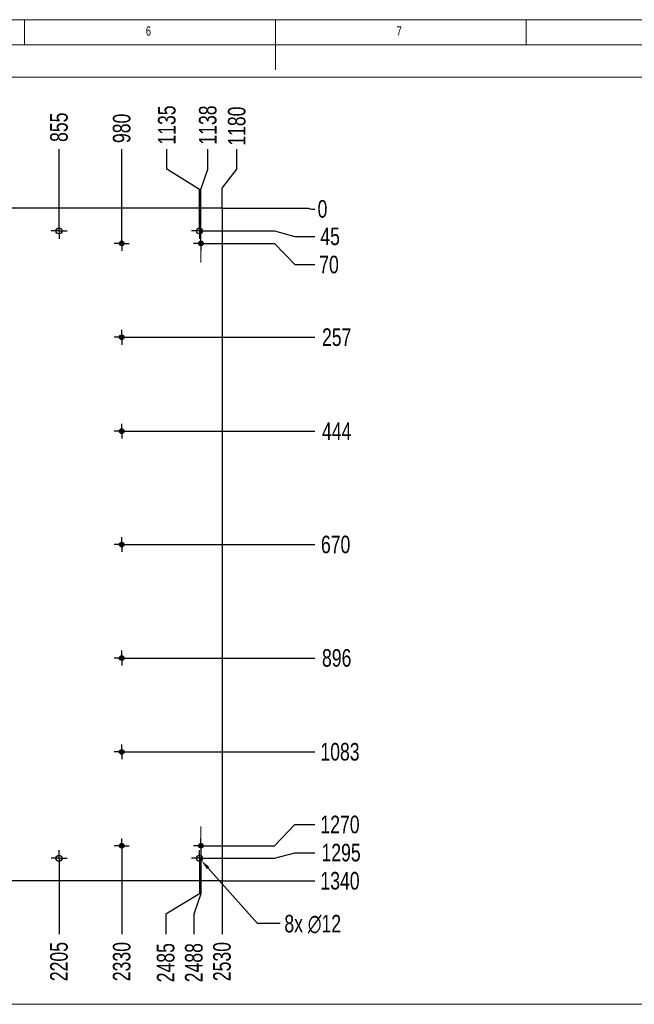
# Model space of a CAD drawing. Header units: millimetres. Extents: x 3 to 589, y 5 to 415.
# Tile 8 of 9: x 246 to 369, y 219 to 415. Entities that reach past the tile are written whole.
import ezdxf

# ---------------------------------------------------------------- set-up
doc = ezdxf.new("R2010")
doc.units = ezdxf.units.MM
doc.header["$PDSIZE"] = -1
doc.linetypes.add('CENTERX2', pattern=[20.32, 12.7, -2.54, 2.54, -2.54])
for name, color, linetype in [('COTES', 1, 'Continuous'), ('NOTES', 6, 'Continuous'), ('TRAIT-MIXTES', 3, 'CENTERX2')]:
    doc.layers.add(name, color=color, linetype=linetype)
doc.layers.add('TRAIT-FORT', color=4, linetype='Continuous', lineweight=25)
doc.styles.add('SLDTEXTSTYLE0', font='TXT', dxfattribs={"width": 0.75})
doc.dimstyles.new('SLDDIMSTYLE0', dxfattribs={"dimtxt": 3.5, "dimasz": 0.333333, "dimexe": 0, "dimexo": 0.0625, "dimgap": 0.875, "dimtad": 0, "dimtih": 1, "dimtoh": 1, "dimdec": 0, "dimlfac": 10, "dimrnd": 1e-09, "dimdsep": 46, "dimtxsty": 'SLDTEXTSTYLE0', "dimblk1": 'ORIGIN', "dimblk2": 'ORIGIN', "dimsah": 1, "dimcen": 0.09, "dimadec": 0, "dimazin": 2, "dimtfac": 1, "dimtdec": 0, "dimtofl": 0, "dimtmove": 0, "dimatfit": 3, "dimldrblk": 'ORIGIN', "dimfxl": 1, "dimfrac": 2, "dimtolj": 1, "dimtzin": 12, "dimarcsym": 0})
doc.dimstyles.new('SLDDIMSTYLE1', dxfattribs={"dimtxt": 3.5, "dimasz": 2, "dimexe": 0, "dimexo": 0.0625, "dimgap": 0.875, "dimtad": 0, "dimtih": 1, "dimtoh": 1, "dimlfac": 10, "dimrnd": 1e-09, "dimzin": 12, "dimdsep": 46, "dimtxsty": 'SLDTEXTSTYLE0', "dimsah": 1, "dimcen": 0.09, "dimadec": 0, "dimazin": 3, "dimtfac": 1, "dimtofl": 0, "dimtmove": 0, "dimatfit": 3, "dimfxl": 1, "dimfrac": 2, "dimtolj": 1, "dimtzin": 12, "dimarcsym": 0})
doc.dimstyles.new('SLDDIMSTYLE2', dxfattribs={"dimtxt": 3.5, "dimasz": 2, "dimexe": 0, "dimexo": 0.0625, "dimgap": 0.875, "dimtad": 0, "dimtih": 1, "dimtoh": 1, "dimlfac": 10, "dimrnd": 1e-09, "dimzin": 12, "dimdsep": 46, "dimtxsty": 'SLDTEXTSTYLE0', "dimsah": 1, "dimcen": 0, "dimadec": 0, "dimazin": 3, "dimtfac": 1, "dimtofl": 0, "dimtmove": 0, "dimatfit": 3, "dimfxl": 1, "dimfrac": 2, "dimtolj": 1, "dimtzin": 12, "dimarcsym": 0})

# ---------------------------------------------------------------- blocks, each defined once
blk = doc.blocks.new('_D_77')
at = {"layer": 'COTES', "color": 0, "lineweight": -2, "transparency": 16777216}
blk.add_line((253.86, 374.59), (253.86, 389.19), dxfattribs=at)
at = {"layer": 'Defpoints', "color": 0, "transparency": 16777216}
for p in [(253.86, 389.19), (168.36, 377.43), (253.86, 374.53)]:
    blk.add_point(p, dxfattribs=at)
at = {"layer": 'COTES', "color": 0, "transparency": 16777216, "insert": (253.86, 393.57), "char_height": 3.5, "attachment_point": 5, "rotation": 90, "style": 'SLDTEXTSTYLE0'}
blk.add_mtext('\\A1;855', dxfattribs=at)
blk = doc.blocks.new('_D_78')
at = {"layer": 'COTES', "color": 0, "lineweight": -2, "transparency": 16777216}
blk.add_line((266.36, 371.97), (266.36, 389.19), dxfattribs=at)
at = {"layer": 'Defpoints', "color": 0, "transparency": 16777216}
for p in [(266.36, 389.19), (168.36, 377.43), (266.36, 371.9)]:
    blk.add_point(p, dxfattribs=at)
at = {"layer": 'COTES', "color": 0, "transparency": 16777216, "insert": (266.36, 393.35), "char_height": 3.5, "attachment_point": 5, "rotation": 90, "style": 'SLDTEXTSTYLE0'}
blk.add_mtext('\\A1;980', dxfattribs=at)
blk = doc.blocks.new('_D_79')
at = {"layer": 'COTES', "color": 0, "lineweight": -2, "transparency": 16777216}
for p, q in [((275.36, 385.19), (275.36, 389.19)), ((281.86, 381.19), (275.36, 385.19)), ((281.86, 374.59), (281.86, 381.19))]:
    blk.add_line(p, q, dxfattribs=at)
at = {"layer": 'Defpoints', "color": 0, "transparency": 16777216}
for p in [(275.36, 389.19), (168.36, 377.43), (281.86, 374.53)]:
    blk.add_point(p, dxfattribs=at)
at = {"layer": 'COTES', "color": 0, "transparency": 16777216, "insert": (275.36, 394.01), "char_height": 3.5, "attachment_point": 5, "rotation": 90, "style": 'SLDTEXTSTYLE0'}
blk.add_mtext('\\A1;1135', dxfattribs=at)
blk = doc.blocks.new('_D_80')
at = {"layer": 'COTES', "color": 0, "lineweight": -2, "transparency": 16777216}
for p, q in [((283.53, 385.19), (283.53, 389.19)), ((282.16, 381.19), (283.53, 385.19)), ((282.16, 370.49), (282.16, 381.19))]:
    blk.add_line(p, q, dxfattribs=at)
at = {"layer": 'Defpoints', "color": 0, "transparency": 16777216}
for p in [(283.53, 389.19), (168.36, 377.43), (282.16, 370.43)]:
    blk.add_point(p, dxfattribs=at)
at = {"layer": 'COTES', "color": 0, "transparency": 16777216, "insert": (283.53, 394.01), "char_height": 3.5, "attachment_point": 5, "rotation": 90, "style": 'SLDTEXTSTYLE0'}
blk.add_mtext('\\A1;1138', dxfattribs=at)
blk = doc.blocks.new('_D_81')
at = {"layer": 'COTES', "color": 0, "lineweight": -2, "transparency": 16777216}
for p, q in [((289.3, 385.19), (289.3, 389.19)), ((286.36, 381.43), (289.3, 385.19)), ((286.36, 377.49), (286.36, 381.43))]:
    blk.add_line(p, q, dxfattribs=at)
at = {"layer": 'Defpoints', "color": 0, "transparency": 16777216}
for p in [(289.3, 389.19), (168.36, 377.43), (286.36, 377.43)]:
    blk.add_point(p, dxfattribs=at)
at = {"layer": 'COTES', "color": 0, "transparency": 16777216, "insert": (289.3, 393.79), "char_height": 3.5, "attachment_point": 5, "rotation": 90, "style": 'SLDTEXTSTYLE0'}
blk.add_mtext('\\A1;1180', dxfattribs=at)
blk = doc.blocks.new('_D_104')
at = {"layer": 'COTES', "color": 0, "lineweight": -2, "transparency": 16777216}
blk.add_line((253.86, 246.27), (253.86, 232.82), dxfattribs=at)
at = {"layer": 'Defpoints', "color": 0, "transparency": 16777216}
for p in [(253.86, 246.33), (33.36, 243.43), (253.86, 232.82)]:
    blk.add_point(p, dxfattribs=at)
at = {"layer": 'COTES', "color": 0, "transparency": 16777216, "insert": (253.86, 227.35), "char_height": 3.5, "attachment_point": 5, "rotation": 90, "style": 'SLDTEXTSTYLE0'}
blk.add_mtext('\\A1;2205', dxfattribs=at)
blk = doc.blocks.new('_D_105')
at = {"layer": 'COTES', "color": 0, "lineweight": -2, "transparency": 16777216}
blk.add_line((266.36, 248.89), (266.36, 232.82), dxfattribs=at)
at = {"layer": 'Defpoints', "color": 0, "transparency": 16777216}
for p in [(266.36, 248.95), (33.36, 243.43), (266.36, 232.82)]:
    blk.add_point(p, dxfattribs=at)
at = {"layer": 'COTES', "color": 0, "transparency": 16777216, "insert": (266.36, 227.35), "char_height": 3.5, "attachment_point": 5, "rotation": 90, "style": 'SLDTEXTSTYLE0'}
blk.add_mtext('\\A1;2330', dxfattribs=at)
blk = doc.blocks.new('_D_106')
at = {"layer": 'COTES', "color": 0, "lineweight": -2, "transparency": 16777216}
for p, q in [((281.86, 246.27), (281.86, 240.82)), ((281.86, 240.82), (275.13, 236.82)), ((275.13, 236.82), (275.13, 232.82))]:
    blk.add_line(p, q, dxfattribs=at)
at = {"layer": 'Defpoints', "color": 0, "transparency": 16777216}
for p in [(281.86, 246.33), (33.36, 243.43), (275.13, 232.82)]:
    blk.add_point(p, dxfattribs=at)
at = {"layer": 'COTES', "color": 0, "transparency": 16777216, "insert": (275.13, 227.13), "char_height": 3.5, "attachment_point": 5, "rotation": 90, "style": 'SLDTEXTSTYLE0'}
blk.add_mtext('\\A1;2485', dxfattribs=at)
blk = doc.blocks.new('_D_107')
at = {"layer": 'COTES', "color": 0, "lineweight": -2, "transparency": 16777216}
for p, q in [((282.16, 250.37), (282.16, 240.82)), ((282.16, 240.82), (280.75, 236.82)), ((280.75, 236.82), (280.75, 232.82))]:
    blk.add_line(p, q, dxfattribs=at)
at = {"layer": 'Defpoints', "color": 0, "transparency": 16777216}
for p in [(282.16, 250.43), (33.36, 243.43), (280.75, 232.82)]:
    blk.add_point(p, dxfattribs=at)
at = {"layer": 'COTES', "color": 0, "transparency": 16777216, "insert": (280.75, 227.13), "char_height": 3.5, "attachment_point": 5, "rotation": 90, "style": 'SLDTEXTSTYLE0'}
blk.add_mtext('\\A1;2488', dxfattribs=at)
blk = doc.blocks.new('_D_108')
at = {"layer": 'COTES', "color": 0, "lineweight": -2, "transparency": 16777216}
blk.add_line((286.36, 243.37), (286.36, 232.82), dxfattribs=at)
at = {"layer": 'Defpoints', "color": 0, "transparency": 16777216}
for p in [(33.36, 243.43), (286.36, 243.43), (286.36, 232.82)]:
    blk.add_point(p, dxfattribs=at)
at = {"layer": 'COTES', "color": 0, "transparency": 16777216, "insert": (286.36, 227.35), "char_height": 3.5, "attachment_point": 5, "rotation": 90, "style": 'SLDTEXTSTYLE0'}
blk.add_mtext('\\A1;2530', dxfattribs=at)
blk = doc.blocks.new('_D_109')
at = {"layer": 'COTES', "color": 0, "lineweight": -2, "transparency": 16777216}
for p, q in [((286.42, 377.43), (303.52, 377.43)), ((303.52, 377.43), (304.18, 377.28)), ((304.18, 377.28), (304.85, 377.28))]:
    blk.add_line(p, q, dxfattribs=at)
at = {"layer": 'Defpoints', "color": 0, "transparency": 16777216}
for p in [(286.36, 377.43), (286.36, 377.43), (304.85, 377.28)]:
    blk.add_point(p, dxfattribs=at)
at = {"layer": 'COTES', "color": 0, "transparency": 16777216, "insert": (306.38, 377.28), "char_height": 3.5, "attachment_point": 5, "style": 'SLDTEXTSTYLE0'}
blk.add_mtext('\\A1;0', dxfattribs=at)
blk = doc.blocks.new('_Origin')
at = {"color": 0, "linetype": 'ByBlock', "lineweight": -2}
blk.add_line((0, 0), (-1, 0), dxfattribs=at)
blk.add_circle((0, 0), 0.5, dxfattribs=at)
blk = doc.blocks.new('_D_110')
at = {"layer": 'COTES', "color": 0, "lineweight": -2, "transparency": 16777216}
for p, q in [((283.52, 372.93), (296.85, 372.93)), ((296.85, 372.93), (300.85, 371.82)), ((300.85, 371.82), (304.85, 371.82))]:
    blk.add_line(p, q, dxfattribs=at)
at = {"layer": 'Defpoints', "color": 0, "transparency": 16777216}
for p in [(286.36, 377.43), (283.46, 372.93), (304.85, 371.82)]:
    blk.add_point(p, dxfattribs=at)
at = {"layer": 'COTES', "color": 0, "transparency": 16777216, "insert": (307.91, 371.82), "char_height": 3.5, "attachment_point": 5, "style": 'SLDTEXTSTYLE0'}
blk.add_mtext('\\A1;45', dxfattribs=at)
blk = doc.blocks.new('_D_111')
at = {"layer": 'COTES', "color": 0, "lineweight": -2, "transparency": 16777216}
for p, q in [((283.7, 370.43), (296.85, 370.43)), ((296.85, 370.43), (300.85, 366.2)), ((300.85, 366.2), (304.85, 366.2))]:
    blk.add_line(p, q, dxfattribs=at)
at = {"layer": 'Defpoints', "color": 0, "transparency": 16777216}
for p in [(286.36, 377.43), (283.63, 370.43), (304.85, 366.2)]:
    blk.add_point(p, dxfattribs=at)
at = {"layer": 'COTES', "color": 0, "transparency": 16777216, "insert": (307.69, 366.2), "char_height": 3.5, "attachment_point": 5, "style": 'SLDTEXTSTYLE0'}
blk.add_mtext('\\A1;70', dxfattribs=at)
blk = doc.blocks.new('_D_112')
at = {"layer": 'COTES', "color": 0, "lineweight": -2, "transparency": 16777216}
blk.add_line((267.9, 351.73), (304.85, 351.73), dxfattribs=at)
at = {"layer": 'Defpoints', "color": 0, "transparency": 16777216}
for p in [(286.36, 377.43), (267.83, 351.73), (304.85, 351.73)]:
    blk.add_point(p, dxfattribs=at)
at = {"layer": 'COTES', "color": 0, "transparency": 16777216, "insert": (309.22, 351.73), "char_height": 3.5, "attachment_point": 5, "style": 'SLDTEXTSTYLE0'}
blk.add_mtext('\\A1;257', dxfattribs=at)
blk = doc.blocks.new('_D_113')
at = {"layer": 'COTES', "color": 0, "lineweight": -2, "transparency": 16777216}
blk.add_line((267.9, 333.03), (304.85, 333.03), dxfattribs=at)
at = {"layer": 'Defpoints', "color": 0, "transparency": 16777216}
for p in [(286.36, 377.43), (267.83, 333.03), (304.85, 333.03)]:
    blk.add_point(p, dxfattribs=at)
at = {"layer": 'COTES', "color": 0, "transparency": 16777216, "insert": (309.22, 333.03), "char_height": 3.5, "attachment_point": 5, "style": 'SLDTEXTSTYLE0'}
blk.add_mtext('\\A1;444', dxfattribs=at)
blk = doc.blocks.new('_D_114')
at = {"layer": 'COTES', "color": 0, "lineweight": -2, "transparency": 16777216}
blk.add_line((267.9, 310.43), (304.85, 310.43), dxfattribs=at)
at = {"layer": 'Defpoints', "color": 0, "transparency": 16777216}
for p in [(286.36, 377.43), (267.83, 310.43), (304.85, 310.43)]:
    blk.add_point(p, dxfattribs=at)
at = {"layer": 'COTES', "color": 0, "transparency": 16777216, "insert": (309.01, 310.43), "char_height": 3.5, "attachment_point": 5, "style": 'SLDTEXTSTYLE0'}
blk.add_mtext('\\A1;670', dxfattribs=at)
blk = doc.blocks.new('_D_115')
at = {"layer": 'COTES', "color": 0, "lineweight": -2, "transparency": 16777216}
blk.add_line((267.9, 287.83), (304.85, 287.83), dxfattribs=at)
at = {"layer": 'Defpoints', "color": 0, "transparency": 16777216}
for p in [(286.36, 377.43), (267.83, 287.83), (304.85, 287.83)]:
    blk.add_point(p, dxfattribs=at)
at = {"layer": 'COTES', "color": 0, "transparency": 16777216, "insert": (309.22, 287.83), "char_height": 3.5, "attachment_point": 5, "style": 'SLDTEXTSTYLE0'}
blk.add_mtext('\\A1;896', dxfattribs=at)
blk = doc.blocks.new('_D_116')
at = {"layer": 'COTES', "color": 0, "lineweight": -2, "transparency": 16777216}
blk.add_line((267.9, 269.13), (304.85, 269.13), dxfattribs=at)
at = {"layer": 'Defpoints', "color": 0, "transparency": 16777216}
for p in [(286.36, 377.43), (267.83, 269.13), (304.85, 269.13)]:
    blk.add_point(p, dxfattribs=at)
at = {"layer": 'COTES', "color": 0, "transparency": 16777216, "insert": (309.88, 269.13), "char_height": 3.5, "attachment_point": 5, "style": 'SLDTEXTSTYLE0'}
blk.add_mtext('\\A1;1083', dxfattribs=at)
blk = doc.blocks.new('_D_117')
at = {"layer": 'COTES', "color": 0, "lineweight": -2, "transparency": 16777216}
for p, q in [((296.85, 250.43), (300.85, 254.65)), ((300.85, 254.65), (304.85, 254.65)), ((283.7, 250.43), (296.85, 250.43))]:
    blk.add_line(p, q, dxfattribs=at)
at = {"layer": 'Defpoints', "color": 0, "transparency": 16777216}
for p in [(286.36, 377.43), (304.85, 254.65), (283.63, 250.43)]:
    blk.add_point(p, dxfattribs=at)
at = {"layer": 'COTES', "color": 0, "transparency": 16777216, "insert": (309.88, 254.65), "char_height": 3.5, "attachment_point": 5, "style": 'SLDTEXTSTYLE0'}
blk.add_mtext('\\A1;1270', dxfattribs=at)
blk = doc.blocks.new('_D_119')
at = {"layer": 'COTES', "color": 0, "lineweight": -2, "transparency": 16777216}
blk.add_line((286.42, 243.43), (304.85, 243.43), dxfattribs=at)
at = {"layer": 'Defpoints', "color": 0, "transparency": 16777216}
for p in [(286.36, 377.43), (286.36, 243.43), (304.85, 243.43)]:
    blk.add_point(p, dxfattribs=at)
at = {"layer": 'COTES', "color": 0, "transparency": 16777216, "insert": (309.88, 243.43), "char_height": 3.5, "attachment_point": 5, "style": 'SLDTEXTSTYLE0'}
blk.add_mtext('\\A1;1340', dxfattribs=at)
blk = doc.blocks.new('_D_120')
at = {"layer": 'COTES', "color": 0, "lineweight": -2, "transparency": 16777216}
for p, q in [((293.43, 234.91), (283.58, 245.98)), ((297.92, 234.91), (293.43, 234.91))]:
    blk.add_line(p, q, dxfattribs=at)
at = {"layer": 'COTES', "color": 0, "transparency": 16777216}
blk.add_solid([(283.83, 246.21), (283.34, 245.76), (282.26, 247.48)], dxfattribs=at)
at = {"layer": 'Defpoints', "color": 0, "transparency": 16777216}
for p in [(281.46, 248.38), (282.26, 247.48)]:
    blk.add_point(p, dxfattribs=at)
at = {"layer": 'COTES', "color": 0, "transparency": 16777216, "insert": (298.79, 236.66), "char_height": 3.5, "attachment_point": 1, "style": 'SLDTEXTSTYLE0'}
blk.add_mtext('\\A1;8x ∅12', dxfattribs=at)
blk = doc.blocks.new('SW_CENTERMARKSYMBOL_99')
at = {"layer": 'TRAIT-MIXTES', "color": 0}
for p, q in [((-1.25, 0), (-1.475, 0)), ((0, 0), (-1.25, 0)), ((0, 1.25), (0, 1.475)), ((0, 0), (0, 1.25)), ((0, 0), (0, -1.25)), ((0, 0), (1.25, 0)), ((1.25, 0), (1.475, 0)), ((0, -1.25), (0, -1.475))]:
    blk.add_line(p, q, dxfattribs=at)
blk = doc.blocks.new('SW_CENTERMARKSYMBOL_100')
at = {"layer": 'TRAIT-MIXTES', "color": 0}
for p, q in [((-1.25, 0), (-1.475, 0)), ((0, 0), (-1.25, 0)), ((0, 1.25), (0, 1.475)), ((0, 0), (0, 1.25)), ((0, 0), (0, -1.25)), ((0, 0), (1.25, 0)), ((1.25, 0), (1.475, 0)), ((0, -1.25), (0, -1.475))]:
    blk.add_line(p, q, dxfattribs=at)
blk = doc.blocks.new('SW_CENTERMARKSYMBOL_101')
at = {"layer": 'TRAIT-MIXTES', "color": 0}
for p, q in [((-1.25, 0), (-1.475, 0)), ((0, 0), (-1.25, 0)), ((0, 1.25), (0, 1.475)), ((0, 0), (0, 1.25)), ((0, 0), (0, -1.25)), ((0, 0), (1.25, 0)), ((1.25, 0), (1.475, 0)), ((0, -1.25), (0, -1.475))]:
    blk.add_line(p, q, dxfattribs=at)
blk = doc.blocks.new('SW_CENTERMARKSYMBOL_102')
at = {"layer": 'TRAIT-MIXTES', "color": 0}
for p, q in [((-1.25, 0), (-1.475, 0)), ((0, 0), (-1.25, 0)), ((0, 1.25), (0, 1.475)), ((0, 0), (0, 1.25)), ((0, 0), (0, -1.25)), ((0, 0), (1.25, 0)), ((1.25, 0), (1.475, 0)), ((0, -1.25), (0, -1.475))]:
    blk.add_line(p, q, dxfattribs=at)
blk = doc.blocks.new('SW_CENTERMARKSYMBOL_111')
at = {"layer": 'TRAIT-MIXTES', "color": 0}
for p, q in [((-1.25, 0), (-1.475, 0)), ((0, 0), (-1.25, 0)), ((0, 1.25), (0, 1.475)), ((0, 0), (0, 1.25)), ((0, 0), (0, -1.25)), ((0, 0), (1.25, 0)), ((1.25, 0), (1.475, 0)), ((0, -1.25), (0, -1.475))]:
    blk.add_line(p, q, dxfattribs=at)
blk = doc.blocks.new('SW_CENTERMARKSYMBOL_112')
at = {"layer": 'TRAIT-MIXTES', "color": 0}
for p, q in [((-1.25, 0), (-1.475, 0)), ((0, 0), (-1.25, 0)), ((0, 1.25), (0, 1.475)), ((0, 0), (0, 1.25)), ((0, 0), (0, -1.25)), ((0, 0), (1.25, 0)), ((1.25, 0), (1.475, 0)), ((0, -1.25), (0, -1.475))]:
    blk.add_line(p, q, dxfattribs=at)
blk = doc.blocks.new('SW_CENTERMARKSYMBOL_113')
at = {"layer": 'TRAIT-MIXTES', "color": 0}
for p, q in [((-1.25, 0), (-1.475, 0)), ((0, 0), (-1.25, 0)), ((0, 1.25), (0, 1.475)), ((0, 0), (0, 1.25)), ((0, 0), (0, -1.25)), ((0, 0), (1.25, 0)), ((1.25, 0), (1.475, 0)), ((0, -1.25), (0, -1.475))]:
    blk.add_line(p, q, dxfattribs=at)
blk = doc.blocks.new('SW_CENTERMARKSYMBOL_114')
at = {"layer": 'TRAIT-MIXTES', "color": 0}
for p, q in [((-1.25, 0), (-1.475, 0)), ((0, 0), (-1.25, 0)), ((0, 1.25), (0, 1.475)), ((0, 0), (0, 1.25)), ((0, 0), (0, -1.25)), ((0, 0), (1.25, 0)), ((1.25, 0), (1.475, 0)), ((0, -1.25), (0, -1.475))]:
    blk.add_line(p, q, dxfattribs=at)
blk = doc.blocks.new('SW_CENTERMARKSYMBOL_119')
at = {"layer": 'TRAIT-MIXTES', "color": 0}
for p, q in [((-1.25, 0), (-1.475, 0)), ((0, 0), (-1.25, 0)), ((0, 1.25), (0, 1.475)), ((0, 0), (0, 1.25)), ((0, 0), (0, -1.25)), ((0, 0), (1.25, 0)), ((1.25, 0), (1.475, 0)), ((0, -1.25), (0, -1.475))]:
    blk.add_line(p, q, dxfattribs=at)
blk = doc.blocks.new('SW_CENTERMARKSYMBOL_122')
at = {"layer": 'TRAIT-MIXTES', "color": 0}
for p, q in [((-1, 0), (-1.6, 0)), ((0, 0), (-1, 0)), ((0, 1), (0, 1.6)), ((0, 0), (0, 1)), ((0, 0), (0, -1)), ((0, 0), (1, 0)), ((1, 0), (1.6, 0)), ((0, -1), (0, -1.6))]:
    blk.add_line(p, q, dxfattribs=at)
blk = doc.blocks.new('SW_CENTERMARKSYMBOL_123')
at = {"layer": 'TRAIT-MIXTES', "color": 0}
for p, q in [((-1, 0), (-1.6, 0)), ((0, 0), (-1, 0)), ((0, 1), (0, 1.6)), ((0, 0), (0, 1)), ((0, 0), (0, -1)), ((0, 0), (1, 0)), ((1, 0), (1.6, 0)), ((0, -1), (0, -1.6))]:
    blk.add_line(p, q, dxfattribs=at)
blk = doc.blocks.new('SW_CENTERMARKSYMBOL_126')
at = {"layer": 'TRAIT-MIXTES', "color": 0}
for p, q in [((-1, 0), (-1.6, 0)), ((0, 0), (-1, 0)), ((0, 1), (0, 1.6)), ((0, 0), (0, 1)), ((0, 0), (0, -1)), ((0, 0), (1, 0)), ((1, 0), (1.6, 0)), ((0, -1), (0, -1.6))]:
    blk.add_line(p, q, dxfattribs=at)
blk = doc.blocks.new('SW_CENTERMARKSYMBOL_127')
at = {"layer": 'TRAIT-MIXTES', "color": 0}
for p, q in [((-1, 0), (-1.6, 0)), ((0, 0), (-1, 0)), ((0, 1), (0, 1.6)), ((0, 0), (0, 1)), ((0, 0), (0, -1)), ((0, 0), (1, 0)), ((1, 0), (1.6, 0)), ((0, -1), (0, -1.6))]:
    blk.add_line(p, q, dxfattribs=at)

msp = doc.modelspace()

# ---------------------------------------------------------------- linework, layer by layer
at = {"lineweight": 18}
for p, q in [((589, 415), (5, 415)), ((247, 410), (247, 415)), ((297, 415), (297, 405)), ((347, 410), (347, 415)), ((584, 410), (10, 410)), ((579.29646, 403.56102), (10, 403.56102)), ((579.29646, 218.83931), (10, 218.83931))]:
    msp.add_line(p, q, dxfattribs=at)
at = {"layer": 'TRAIT-FORT', "lineweight": 25}
for p, q in [((286.35777, 377.42775), (168.35793, 377.42775)), ((286.35777, 377.42775), (286.35777, 243.42774)), ((286.35777, 243.42774), (168.35793, 243.42774))]:
    msp.add_line(p, q, dxfattribs=at)
for centre, radius in [((253.85785, 372.92776), 0.6), ((281.85785, 372.92776), 0.6), ((266.35785, 370.42776), 0.475), ((282.15785, 370.42776), 0.475), ((266.35785, 370.42776), 0.225), ((282.15785, 370.42776), 0.225), ((266.35785, 351.72776), 0.475), ((266.35785, 351.72776), 0.225), ((266.35785, 333.02776), 0.475), ((266.35785, 333.02776), 0.225), ((266.35785, 310.42776), 0.475), ((266.35785, 310.42776), 0.225), ((266.35785, 287.82776), 0.475), ((266.35785, 287.82776), 0.225), ((266.35785, 269.12776), 0.475), ((266.35785, 269.12776), 0.225), ((266.35785, 250.42776), 0.475), ((266.35785, 250.42776), 0.225), ((282.15785, 250.42776), 0.475), ((282.15785, 250.42776), 0.225), ((253.85785, 247.92776), 0.6), ((281.85785, 247.92776), 0.6)]:
    msp.add_circle(centre, radius, dxfattribs=at)
at = {"layer": 'TRAIT-MIXTES', "lineweight": 18}
for p, q in [((282.15785, 370.42776), (282.15785, 366.60477)), ((282.15785, 250.42776), (282.15785, 254.2593))]:
    msp.add_line(p, q, dxfattribs=at)

# ---------------------------------------------------------------- block references
at = {"layer": 'TRAIT-MIXTES'}
for name, p in [('SW_CENTERMARKSYMBOL_127', (253.85785, 372.92776)), ('SW_CENTERMARKSYMBOL_126', (281.85785, 372.92776)), ('SW_CENTERMARKSYMBOL_114', (266.35785, 370.42776)), ('SW_CENTERMARKSYMBOL_119', (282.15785, 370.42776)), ('SW_CENTERMARKSYMBOL_111', (266.35785, 351.72776)), ('SW_CENTERMARKSYMBOL_112', (266.35785, 333.02776)), ('SW_CENTERMARKSYMBOL_113', (266.35785, 310.42776)), ('SW_CENTERMARKSYMBOL_100', (266.35785, 287.82776)), ('SW_CENTERMARKSYMBOL_101', (266.35785, 269.12776)), ('SW_CENTERMARKSYMBOL_102', (266.35785, 250.42776)), ('SW_CENTERMARKSYMBOL_99', (282.15785, 250.42776)), ('SW_CENTERMARKSYMBOL_122', (253.85785, 247.92776)), ('SW_CENTERMARKSYMBOL_123', (281.85785, 247.92776))]:
    msp.add_blockref(name, p, dxfattribs=at)

# ---------------------------------------------------------------- texts
at = {"layer": 'NOTES', "char_height": 1.85208, "attachment_point": 1, "style": 'SLDTEXTSTYLE0'}
for s, insert in [('6', (271.16667, 413.66802)), ('7', (321.16667, 413.66802))]:
    msp.add_mtext(s, dxfattribs=dict(at, insert=insert))

# ---------------------------------------------------------------- dimensions: what is measured, and where the dimension line sits
at = {"layer": 'COTES'}
for feature_location, offset, dtype, origin, dimstyle, picture, middle in [((281.85785, 374.52776), (-6.4975, 14.66685), 1, (168.35795, 377.42776), 'SLDDIMSTYLE1', '_D_79', (275.36035, 394.00711)), ((282.15785, 370.42776), (1.37369, 18.76685), 1, (168.35795, 377.42776), 'SLDDIMSTYLE1', '_D_80', (283.53154, 394.00711)), ((286.35785, 377.42776), (2.93969, 11.76685), 1, (168.35795, 377.42776), 'SLDDIMSTYLE1', '_D_81', (289.29754, 393.78836)), ((253.85785, 374.52776), (0, 14.66685), 1, (168.35795, 377.42776), 'SLDDIMSTYLE1', '_D_77', (253.85785, 393.56961)), ((266.35785, 371.90276), (0, 17.29185), 1, (168.35795, 377.42776), 'SLDDIMSTYLE1', '_D_78', (266.35785, 393.35086)), ((286.3578492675, 377.4277582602), (18.4911198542, -0.1470759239), 0, (286.3578492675, 377.4277582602), 'SLDDIMSTYLE0', '_D_109', (306.3802191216, 377.2806823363)), ((267.83285, 351.72776), (37.01612, 0), 0, (286.35785, 377.42776), 'SLDDIMSTYLE1', '_D_112', (309.22397, 351.72776)), ((267.83285, 333.02776), (37.01612, 0), 0, (286.35785, 377.42776), 'SLDDIMSTYLE1', '_D_113', (309.22397, 333.02776)), ((267.83285, 310.42776), (37.01612, 0), 0, (286.35785, 377.42776), 'SLDDIMSTYLE1', '_D_114', (309.00522, 310.42776)), ((267.83285, 287.82776), (37.01612, 0), 0, (286.35785, 377.42776), 'SLDDIMSTYLE1', '_D_115', (309.22397, 287.82776)), ((267.83285, 269.12776), (37.01612, 0), 0, (286.35785, 377.42776), 'SLDDIMSTYLE1', '_D_116', (309.88022, 269.12776)), ((283.45785, 372.92776), (21.39112, -1.11181), 0, (286.35785, 377.42776), 'SLDDIMSTYLE1', '_D_110', (307.91147, 371.81595)), ((283.63285, 370.42776), (21.21612, -4.22362), 0, (286.35785, 377.42776), 'SLDDIMSTYLE1', '_D_111', (307.69272, 366.20413)), ((283.63285, 250.42776), (21.21612, 4.22362), 0, (286.35785, 377.42776), 'SLDDIMSTYLE1', '_D_117', (309.88022, 254.65138)), ((286.35785, 243.42776), (18.49112, 0), 0, (286.35785, 377.42776), 'SLDDIMSTYLE1', '_D_119', (309.88022, 243.42776)), ((282.15785, 250.42776), (-1.41181, -17.6096), 1, (33.35785, 243.42776), 'SLDDIMSTYLE1', '_D_107', (280.74604, 227.13066)), ((266.35785, 248.95276), (0, -16.1346), 1, (33.35785, 243.42776), 'SLDDIMSTYLE1', '_D_105', (266.35785, 227.34941)), ((253.85785, 246.32776), (0, -13.5096), 1, (33.35785, 243.42776), 'SLDDIMSTYLE1', '_D_104', (253.85785, 227.34941)), ((281.85785, 246.32776), (-6.72362, -13.5096), 1, (33.35785, 243.42776), 'SLDDIMSTYLE1', '_D_106', (275.13422, 227.13066)), ((286.35785, 243.42776), (0, -10.6096), 1, (33.35785, 243.42776), 'SLDDIMSTYLE1', '_D_108', (286.35785, 227.34941))]:
    dim = msp.add_ordinate_dim(feature_location=feature_location, offset=offset, dtype=dtype, origin=origin, dimstyle=dimstyle, dxfattribs=at)
    dim.commit()
    dim.dimension.update_dxf_attribs({"geometry": picture, "text_midpoint": middle})
msp.add_ordinate_dim(feature_location=(283.45785, 247.92776), offset=(21.39112, 1.11181), dtype=0, origin=(286.35785, 377.42776), dimstyle='SLDDIMSTYLE1', dxfattribs=at).render()
dim = msp.add_diameter_dim_2p(p1=(281.45937, 248.37632), p2=(282.25633, 247.47919), text='8x <>', dimstyle='SLDDIMSTYLE2', dxfattribs=at)
dim.commit()
dim.dimension.update_dxf_attribs({"geometry": '_D_120', "text_midpoint": (305.79054, 234.90581), "dimtype": 163})

doc.saveas('drawing.dxf')
